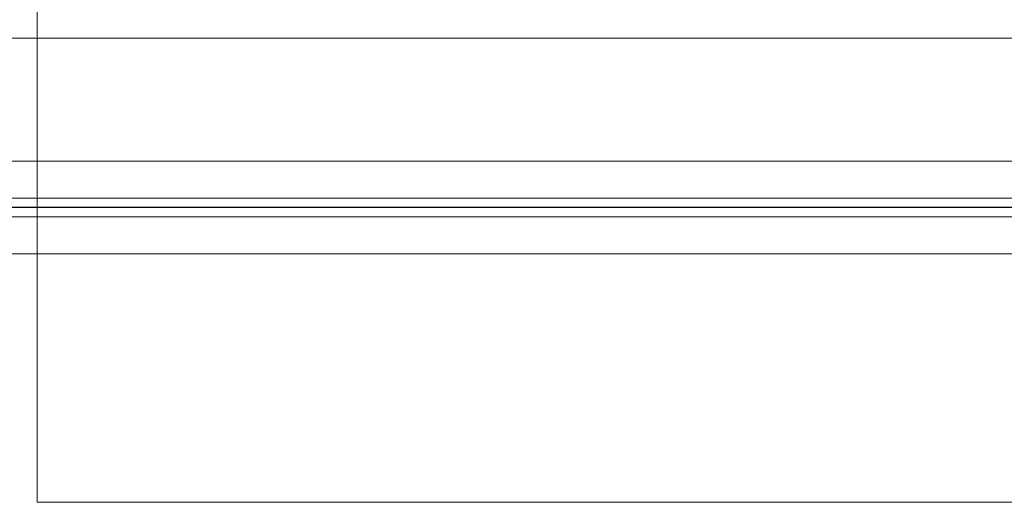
# Model space of a CAD drawing. Extents: x 1911006 to 2186114, y 709265 to 747216.
# Tile 83 of 256: x 1920186 to 1920451, y 735011 to 735141. Entities that reach past the tile are written whole.
import ezdxf

# ---------------------------------------------------------------- set-up
doc = ezdxf.new("R2010")
doc.units = 0
doc.header["$LTSCALE"] = 500
doc.header["$MEASUREMENT"] = 0
doc.linetypes.add('ACAD_ISO02W100', pattern=[15, 12, -3])
doc.linetypes.add('AM_DIN_G_W050', pattern=[13.75, 9.75, -1.5, 1, -1.5])
for name, color, linetype, lineweight in [('!_A_01_TENKÁ', 8, 'CONTINUOUS', 13), ('!_A_03_ČIARKOVANÁ', 41, 'ACAD_ISO02W100', 13), ('AM_7', 4, 'AM_DIN_G_W050', 25)]:
    doc.layers.add(name, color=color, linetype=linetype, lineweight=lineweight)
doc.layers.add('!_A_44_REFERENCIA', color=241, linetype='CONTINUOUS', lineweight=15, plot=False)

msp = doc.modelspace()

# ---------------------------------------------------------------- linework, layer by layer
at = {"layer": '!_A_01_TENKÁ', "color": 7}
for p, q in [((1921360.13, 735103.23), (1917503.2, 735103.23)), ((1917503.2, 735093.23), (1921360.13, 735093.23)), ((1921360.13, 735088.23), (1917503.2, 735088.23)), ((1917503.2, 735078.23), (1921360.13, 735078.23))]:
    msp.add_line(p, q, dxfattribs=at)
at = {"layer": '!_A_03_ČIARKOVANÁ', "color": 7}
msp.add_lwpolyline([(1917346.45, 735136.39), (1933649.45, 735136.39)], dxfattribs=at)
at = {"layer": '!_A_44_REFERENCIA', "color": 7}
for p, q in [((1920190.39, 735011.17), (1920190.39, 735431.17)), ((1920784.39, 735011.17), (1920190.39, 735011.17))]:
    msp.add_line(p, q, dxfattribs=at)
at = {"layer": 'AM_7', "color": 7}
msp.add_line((1921360.13, 735090.73), (1917479.5, 735090.73), dxfattribs=at)

doc.saveas('drawing.dxf')
